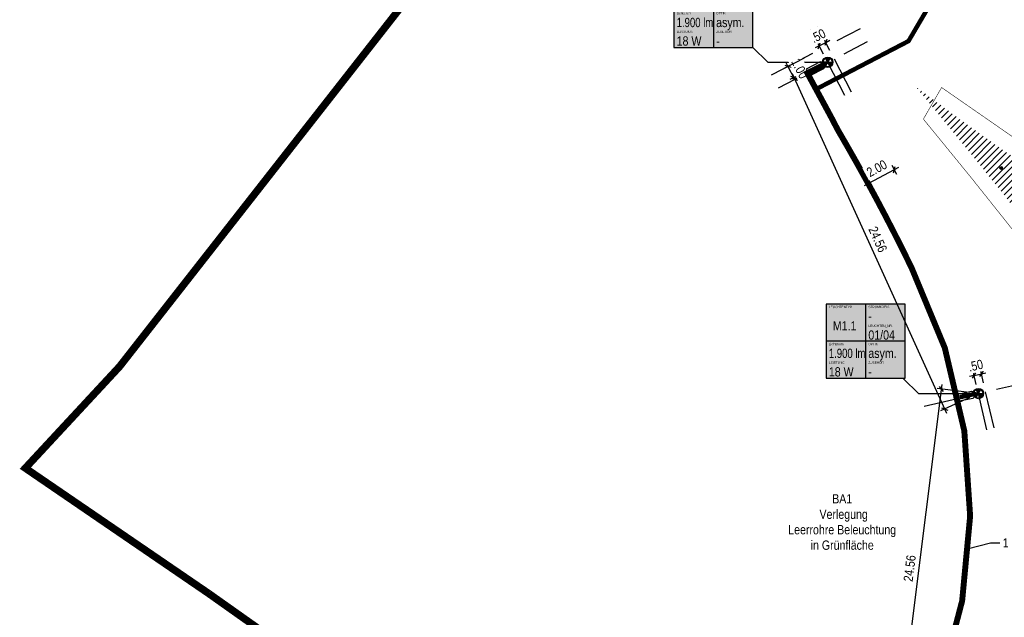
# Model space of a CAD drawing. Header units: metres. Extents: x 32339189 to 32339744, y 5702369 to 5702760.
# Tile 2 of 48: x 32339189 to 32339255, y 5702580 to 5702620. Entities that reach past the tile are written whole.
import ezdxf
from ezdxf import colors
from ezdxf.entities.mleader import LeaderData, LeaderLine
from ezdxf.enums import TextEntityAlignment as Align
from ezdxf.math import Vec2, Vec3

# ---------------------------------------------------------------- set-up
doc = ezdxf.new("R2010")
doc.units = ezdxf.units.M
doc.header["$MEASUREMENT"] = 0
doc.linetypes.add('19', pattern=[0.5, 0.25, -0.25])
doc.layers.add('LRS Erdung', color=1, linetype='Continuous', lineweight=25)
doc.layers.add('LRS-Trasse und Kabelzugschächte', color=252, linetype='Continuous', lineweight=25)
for name, color, linetype in [('LRS-Kabel', 5, 'Continuous'), ('LRS_Bauabschnitte', 10, 'Continuous'), ('LRS_BEL_D1.1_Deckenleuchte', 1, 'Continuous'), ('LRS_BEL_M1.1_Seidenweberleuchte', 10, 'Continuous'), ('LRS_BM', 7, 'Continuous'), ('LRS_Kodierungsfahne_M1.1', 41, 'Continuous'), ('LRS_Kodierungsfahnen', 7, 'Continuous'), ('LRS_L', 7, 'Continuous'), ('LRS_TXT', 7, 'Continuous')]:
    doc.layers.add(name, color=color, linetype=linetype)
doc.styles.add('lrs-1_0250', font='ARIALN.TTF', dxfattribs={"height": 0.625})
doc.styles.add('lrs-txt', font='ARIALN.TTF', dxfattribs={"height": 1})
doc.dimstyles.new('lrs_1_0250', dxfattribs={"dimtxt": 0.625, "dimasz": 0.3125, "dimexe": 0.3125, "dimexo": 0.625, "dimgap": 0.3125, "dimtad": 1, "dimzin": 5, "dimdsep": 46, "dimtxsty": 'lrs-1_0250', "dimblk1": 'OBLIQUE', "dimblk2": 'OBLIQUE', "dimsah": 1, "dimcen": -0.3125, "dimdle": 0.3125, "dimclrd": 256, "dimclre": 256, "dimclrt": 256, "dimadec": 0, "dimazin": 0, "dimtfac": 1, "dimtix": 1, "dimtmove": 2, "dimatfit": 3, "dimldrblk": 'OBLIQUE', "dimfxl": 1, "dimtolj": 1, "dimtzin": 5, "dimlwd": -1, "dimlwe": -1, "dimarcsym": 0})

# ---------------------------------------------------------------- blocks, each defined once
blk = doc.blocks.new('_OBLIQUE')
at = {"color": 0, "linetype": 'ByBlock'}
blk.add_line((-0.5, -0.5), (0.5, 0.5), dxfattribs=at)
blk = doc.blocks.new('*D14')
at = {"layer": 'DEFPOINTS', "color": 0}
for p in [(32339250.863, 5702594.941), (32339253.343, 5702594.63), (32339250.288, 5702570.264)]:
    blk.add_point(p, dxfattribs=at)
at = {"layer": 'LRS_BM'}
for p, q in [((32339247.769, 5702570.265), (32339250.901, 5702595.251)), ((32339252.723, 5702594.707), (32339250.552, 5702594.979)), ((32339249.668, 5702570.341), (32339247.498, 5702570.613))]:
    blk.add_line(p, q, dxfattribs=at)
at = {"layer": 'LRS_BM', "xscale": 0.3125, "yscale": 0.3125, "zscale": 0.3125}
for p, rotation in [((32339250.863, 5702594.941), 82.85411816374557), ((32339247.808, 5702570.575), 262.8541181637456)]:
    blk.add_blockref('_OBLIQUE', p, dxfattribs=dict(at, rotation=rotation))
at = {"layer": 'LRS_BM', "insert": (32339248.708, 5702582.836), "char_height": 0.625, "attachment_point": 5, "rotation": 82.85412, "style": 'lrs-1_0250', "bg_fill": 3, "box_fill_scale": 1.25, "bg_fill_color": 257, "bg_fill_transparency": 0}
blk.add_mtext('\\A1;24.56', dxfattribs=at)
blk = doc.blocks.new('*D15')
at = {"layer": 'DEFPOINTS', "color": 0}
for p in [(32339253.344, 5702594.63), (32339253.832, 5702594.743)]:
    blk.add_point(p, dxfattribs=at)
at = {"layer": 'LRS_BM'}
for p, q in [((32339253.69, 5702595.352), (32339253.478, 5702596.265)), ((32339253.06, 5702595.847), (32339252.756, 5702595.776)), ((32339253.202, 5702595.238), (32339252.989, 5702596.151)), ((32339253.06, 5702595.847), (32339253.548, 5702595.96)), ((32339253.548, 5702595.96), (32339253.853, 5702596.031))]:
    blk.add_line(p, q, dxfattribs=at)
at = {"layer": 'LRS_BM', "xscale": 0.3125, "yscale": 0.3125, "zscale": 0.3125}
for p, rotation in [((32339253.06, 5702595.847), 13.11527753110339), ((32339253.548, 5702595.96), 193.1152775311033)]:
    blk.add_blockref('_OBLIQUE', p, dxfattribs=dict(at, rotation=rotation))
at = {"layer": 'LRS_BM', "insert": (32339253.161, 5702596.519), "char_height": 0.625, "attachment_point": 5, "rotation": 13.11528, "style": 'lrs-1_0250', "bg_fill": 3, "box_fill_scale": 1.25, "bg_fill_color": 257, "bg_fill_transparency": 0}
blk.add_mtext('\\A1;.50', dxfattribs=at)
at = {"layer": 'DEFPOINTS', "color": 0}
blk.add_point((32339253.548, 5702595.96), dxfattribs=at)
blk = doc.blocks.new('*D16')
at = {"layer": 'DEFPOINTS', "color": 0}
for p in [(32339243.172, 5702616.981), (32339243.615, 5702617.212)]:
    blk.add_point(p, dxfattribs=at)
at = {"layer": 'LRS_BM'}
for p, q in [((32339242.883, 5702617.536), (32339242.451, 5702618.367)), ((32339242.595, 5702618.09), (32339243.039, 5702618.321)), ((32339243.327, 5702617.766), (32339242.895, 5702618.598)), ((32339243.039, 5702618.321), (32339243.316, 5702618.465)), ((32339242.595, 5702618.09), (32339242.318, 5702617.946))]:
    blk.add_line(p, q, dxfattribs=at)
at = {"layer": 'LRS_BM', "xscale": 0.3125, "yscale": 0.3125, "zscale": 0.3125}
for p, rotation in [((32339242.595, 5702618.09), 27.47630756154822), ((32339243.039, 5702618.321), 207.4763075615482)]:
    blk.add_blockref('_OBLIQUE', p, dxfattribs=dict(at, rotation=rotation))
at = {"layer": 'LRS_BM', "insert": (32339242.525, 5702618.766), "char_height": 0.625, "attachment_point": 5, "rotation": 27.47631, "style": 'lrs-1_0250', "bg_fill": 3, "box_fill_scale": 1.25, "bg_fill_color": 256, "bg_fill_true_color": 13158600, "bg_fill_transparency": 0}
blk.add_mtext('\\A1;.50', dxfattribs=at)
at = {"layer": 'DEFPOINTS', "color": 0}
blk.add_point((32339243.039, 5702618.321), dxfattribs=at)
blk = doc.blocks.new('*D17')
at = {"layer": 'DEFPOINTS', "color": 0}
for p in [(32339243.172, 5702616.981), (32339253.343, 5702594.63), (32339251.068, 5702593.594)]:
    blk.add_point(p, dxfattribs=at)
at = {"layer": 'LRS_BM'}
for p, q in [((32339242.603, 5702616.722), (32339240.612, 5702615.816)), ((32339240.767, 5702616.23), (32339251.197, 5702593.31)), ((32339252.774, 5702594.371), (32339250.783, 5702593.465))]:
    blk.add_line(p, q, dxfattribs=at)
at = {"layer": 'LRS_BM', "xscale": 0.3125, "yscale": 0.3125, "zscale": 0.3125}
for p, rotation in [((32339240.896, 5702615.946), 114.4682478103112), ((32339251.068, 5702593.594), 294.4682478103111)]:
    blk.add_blockref('_OBLIQUE', p, dxfattribs=dict(at, rotation=rotation))
at = {"layer": 'LRS_BM', "insert": (32339246.557, 5702605.032), "char_height": 0.625, "attachment_point": 5, "rotation": 294.46825, "style": 'lrs-1_0250', "bg_fill": 3, "box_fill_scale": 1.25, "bg_fill_color": 257, "bg_fill_transparency": 0}
blk.add_mtext('\\A1;24.56', dxfattribs=at)
blk = doc.blocks.new('LRS_LF_1_250')
blk.add_hatch(color=256).paths.add_polyline_path([(0, 0), (5.333, 0), (5.333, 5), (0, 5)])
at = {"color": 7}
for p, q in [((2.667, 5), (2.667, 0)), ((5.333, 2.5), (0, 2.5))]:
    blk.add_line(p, q, dxfattribs=at)
blk.add_lwpolyline([(0, 0), (5.333, 0), (5.333, 5), (0, 5)], close=True, dxfattribs=at)
at = {"color": 7, "style": 'lrs-txt'}
for tag, height, p in [('LEUCHTENTYP', 0.156, (0.187, 4.812)), ('STROMKREIS', 0.156, (2.854, 4.812)), ('F1', 0.625, (2.854, 4.188)), ('LEUCHTEN_NR.', 0.156, (2.854, 3.546)), ('00/00', 0.625, (2.854, 2.919)), ('LAMPEN', 0.156, (0.187, 2.312)), ('OPTIK', 0.156, (2.854, 2.312)), ('-', 0.625, (0.187, 1.688)), ('-', 0.625, (2.854, 1.688)), ('LEISTUNG', 0.156, (0.187, 1.062)), ('-W', 0.625, (0.187, 0.438)), ('ZUBEHÖR', 0.156, (2.854, 1.062)), ('-', 0.625, (2.854, 0.438))]:
    blk.add_attdef(tag, text='', height=height, dxfattribs=at).set_placement(p, align=Align.MIDDLE_LEFT)
blk.add_attdef('TYP', text='', height=0.625, dxfattribs=at).set_placement((1.253, 3.543), align=Align.MIDDLE_CENTER)
blk = doc.blocks.new('*D73')
at = {"layer": 'DEFPOINTS', "color": 0}
for p in [(32339242.71, 5702617.868), (32339243.172, 5702616.981)]:
    blk.add_point(p, dxfattribs=at)
at = {"layer": 'LRS_BM'}
for p, q in [((32339242.156, 5702617.58), (32339240.215, 5702616.571)), ((32339240.492, 5702616.715), (32339240.348, 5702616.992)), ((32339240.954, 5702615.828), (32339240.492, 5702616.715)), ((32339242.617, 5702616.693), (32339240.677, 5702615.684)), ((32339240.954, 5702615.828), (32339241.098, 5702615.551))]:
    blk.add_line(p, q, dxfattribs=at)
at = {"layer": 'LRS_BM', "xscale": 0.3125, "yscale": 0.3125, "zscale": 0.3125}
for p, rotation in [((32339240.492, 5702616.715), 297.4763031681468), ((32339240.954, 5702615.828), 117.4763031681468)]:
    blk.add_blockref('_OBLIQUE', p, dxfattribs=dict(at, rotation=rotation))
at = {"layer": 'LRS_BM', "insert": (32339241.283, 5702616.563), "char_height": 0.625, "attachment_point": 5, "rotation": 297.4763, "style": 'lrs-1_0250', "bg_fill": 3, "box_fill_scale": 1.25, "bg_fill_color": 257, "bg_fill_transparency": 0}
blk.add_mtext('\\A1;1.00', dxfattribs=at)
at = {"layer": 'DEFPOINTS', "color": 0}
blk.add_point((32339240.492, 5702616.715), dxfattribs=at)
blk = doc.blocks.new('LRS_Leuchte_01_1_250')
h = blk.add_hatch(color=256)
h.paths.add_polyline_path([(-0.5, 0, 1), (0.5, 0, 1)])
h.paths.add_polyline_path([(0.45, 0, -1), (-0.45, 0, -1)], flags=16)
h.paths.add_polyline_path([(0, 0), (0.225, 0.39, 0.267949), (-0.225, 0.39)], flags=16)
h.paths.add_polyline_path([(0, 0), (-0.45, 0, 0.267949), (-0.225, -0.39)], flags=0)
h.paths.add_polyline_path([(0.225, -0.39, 0.267949), (0.45, 0), (0, 0)], flags=16)
for p, q in [((-0.45, 0), (0.45, 0)), ((-0.225, -0.39), (0.225, 0.39)), ((0.225, -0.39), (-0.225, 0.39))]:
    blk.add_line(p, q)
for radius in [0.5, 0.45]:
    blk.add_circle((0, 0), radius)
blk = doc.blocks.new('*D100')
at = {"layer": 'DEFPOINTS', "color": 0}
for p in [(32339248.144, 5702608.861), (32339246.385, 5702607.909)]:
    blk.add_point(p, dxfattribs=at)
at = {"layer": 'LRS_BM'}
for p, q in [((32339247.942, 5702609.89), (32339245.634, 5702608.64)), ((32339247.846, 5702609.411), (32339247.519, 5702610.016)), ((32339246.087, 5702608.459), (32339245.76, 5702609.064))]:
    blk.add_line(p, q, dxfattribs=at)
at = {"layer": 'LRS_BM', "xscale": 0.3125, "yscale": 0.3125, "zscale": 0.3125}
for p, rotation in [((32339247.668, 5702609.741), 28.42179630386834), ((32339245.909, 5702608.789), 208.4217963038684)]:
    blk.add_blockref('_OBLIQUE', p, dxfattribs=dict(at, rotation=rotation))
at = {"layer": 'LRS_BM', "insert": (32339246.488, 5702609.82), "char_height": 0.625, "attachment_point": 5, "rotation": 28.4218, "style": 'lrs-1_0250', "bg_fill": 3, "box_fill_scale": 1.25, "bg_fill_color": 257, "bg_fill_transparency": 0}
blk.add_mtext('\\A1;2.00', dxfattribs=at)
at = {"layer": 'DEFPOINTS', "color": 0}
blk.add_point((32339245.909, 5702608.789), dxfattribs=at)
blk = doc.blocks.new('_None')

msp = doc.modelspace()

# ---------------------------------------------------------------- hatches: boundary and pattern name
at = {"layer": 'LRS_L', "lineweight": 5, "true_color": 0x636466}
h = msp.add_hatch(dxfattribs=at)
h.set_pattern_fill('ANSI31', color=251, scale=0.1)
h.set_pattern_definition([(45, (-5e-05, -7e-05), (-0.2245064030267, 0.2245064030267), [])])
edge = h.paths.add_edge_path()
edge.add_arc((32339379.483, 5702788.521), 216.768, 233.02467, 244.47296)
edge.add_arc((32339268.558, 5702562.302), 35.267, 34.73995, 60.22793, ccw=False)
edge.add_arc((32339302.598, 5702638.277), 56.107, 220.29987, 264.82615, ccw=False)
edge.add_arc((32338929.081, 5702347.965), 417.022, 37.52697, 39.87898)

# ---------------------------------------------------------------- linework, layer by layer
at = {"layer": 'LRS-Trasse und Kabelzugschächte', "const_width": 0.3}
msp.add_lwpolyline([(32339242.506, 5702615.227), (32339248.627, 5702618.411), (32339254.522, 5702628.441), (32339254.855, 5702635.533)], dxfattribs=at)
at = {"layer": 'LRS_Bauabschnitte', "color": 242, "linetype": '19', "ltscale": 20, "true_color": 0xcd2027, "const_width": 0.5}
msp.add_lwpolyline([(32339304.265, 5702510.89), (32339214.607, 5702514.976), (32339216.087, 5702547.08), (32339217.108, 5702569.944, 0.002405), (32339201.394, 5702581.133), (32339189.005, 5702589.598), (32339195.365, 5702596.449), (32339228.3, 5702638.504), (32339231.998, 5702643.263, -0.025065), (32339261.901, 5702677.692)], format="xyb", dxfattribs=at)
at = {"layer": 'LRS_BEL_D1.1_Deckenleuchte'}
for p, q in [((32339254.783, 5702609.902), (32339254.981, 5702609.788)), ((32339254.939, 5702609.944), (32339254.825, 5702609.747))]:
    msp.add_line(p, q, dxfattribs=at)
for radius in [0.0862, 0.075]:
    msp.add_circle((32339254.882, 5702609.845), radius, dxfattribs=at)
at = {"layer": 'LRS_BM', "linetype": '19', "ltscale": 10}
for p, q in [((32339244.338, 5702614.739), (32339242.031, 5702619.175)), ((32339244.782, 5702614.97), (32339242.475, 5702619.406)), ((32339239.844, 5702615.253), (32339245.858, 5702618.38))]:
    msp.add_line(p, q, dxfattribs=at)

# ---------------------------------------------------------------- block references
at = {"layer": 'LRS_Kodierungsfahne_M1.1'}
ref = msp.add_blockref('LRS_LF_1_250', (32339232.789, 5702617.981), dxfattribs=at)
ref.add_attrib('00/00', '01/05', dxfattribs={"layer": 'LRS_Kodierungsfahnen', "height": 0.625, "style": 'lrs-txt'}).set_placement((32339235.643, 5702620.901), align=Align.MIDDLE_LEFT)
ref.add_attrib('LEUCHTEN_NR.', 'LEUCHTEN_NR.', dxfattribs={"layer": 'LRS_Kodierungsfahnen', "height": 0.15625, "style": 'lrs-txt'}).set_placement((32339235.643, 5702621.527), align=Align.MIDDLE_LEFT)
ref.add_attrib('-', '-', dxfattribs={"layer": 'LRS_Kodierungsfahnen', "height": 0.625, "style": 'lrs-txt'}).set_placement((32339235.643, 5702618.419), align=Align.MIDDLE_LEFT)
ref.add_attrib('ZUBEHÖR', 'ZUBEHÖR', dxfattribs={"layer": 'LRS_Kodierungsfahnen', "height": 0.1562, "style": 'lrs-txt'}).set_placement((32339235.643, 5702619.044), align=Align.MIDDLE_LEFT)
ref.add_attrib('-W', '18 W', dxfattribs={"layer": 'LRS_Kodierungsfahnen', "height": 0.625, "style": 'lrs-txt'}).set_placement((32339232.976, 5702618.419), align=Align.MIDDLE_LEFT)
ref.add_attrib('LEISTUNG', 'LEISTUNG', dxfattribs={"layer": 'LRS_Kodierungsfahnen', "height": 0.1562, "style": 'lrs-txt'}).set_placement((32339232.976, 5702619.044), align=Align.MIDDLE_LEFT)
ref.add_attrib('-', '1.900 lm ', dxfattribs={"layer": 'LRS_Kodierungsfahnen', "height": 0.625, "style": 'lrs-txt', "width": 0.9}).set_placement((32339232.976, 5702619.669), align=Align.MIDDLE_LEFT)
ref.add_attrib('LAMPEN', 'Lichtstrom', dxfattribs={"layer": 'LRS_Kodierungsfahnen', "height": 0.1562, "style": 'lrs-txt'}).set_placement((32339232.976, 5702620.294), align=Align.MIDDLE_LEFT)
ref.add_attrib('-', 'asym. ', dxfattribs={"layer": 'LRS_Kodierungsfahnen', "height": 0.625, "style": 'lrs-txt'}).set_placement((32339235.643, 5702619.669), align=Align.MIDDLE_LEFT)
ref.add_attrib('OPTIK', 'OPTIK', dxfattribs={"layer": 'LRS_Kodierungsfahnen', "height": 0.1562, "style": 'lrs-txt'}).set_placement((32339235.643, 5702620.294), align=Align.MIDDLE_LEFT)
ref.add_attrib('F1', '-', dxfattribs={"layer": 'LRS_Kodierungsfahnen', "height": 0.625, "style": 'lrs-txt'}).set_placement((32339235.643, 5702622.169), align=Align.MIDDLE_LEFT)
ref.add_attrib('STROMKREIS', 'STROMKREIS', dxfattribs={"layer": 'LRS_Kodierungsfahnen', "height": 0.1562, "style": 'lrs-txt'}).set_placement((32339235.643, 5702622.794), align=Align.MIDDLE_LEFT)
ref.add_attrib('TYP', 'M1.1', dxfattribs={"layer": 'LRS_Kodierungsfahnen', "height": 0.625, "style": 'lrs-txt'}).set_placement((32339234.041, 5702621.524), align=Align.MIDDLE_CENTER)
ref.add_attrib('LEUCHTENTYP', 'LEUCHTENTYP', dxfattribs={"layer": 'LRS_Kodierungsfahnen', "height": 0.15625, "style": 'lrs-txt'}).set_placement((32339232.976, 5702622.794), align=Align.MIDDLE_LEFT)

# ---------------------------------------------------------------- next in the draw order: dimensions: what is measured, and where the dimension line sits
at = {"layer": 'LRS_BM'}
for p1, p2, distance, picture, middle in [((32339243.172, 5702616.981), (32339243.615, 5702617.212), 1.25, '*D16', (32339242.525, 5702618.766)), ((32339250.288, 5702570.264), (32339253.343, 5702594.63), 2.5, '*D14', (32339248.708, 5702582.836))]:
    dim = msp.add_aligned_dim(p1=p1, p2=p2, distance=distance, dimstyle='lrs_1_0250', override={"dimtfill": 1}, dxfattribs=at)
    dim.commit()
    dim.dimension.update_dxf_attribs({"geometry": picture, "text_midpoint": middle})

# ---------------------------------------------------------------- next in the draw order: dimensions: what is measured, and where the dimension line sits
dim = msp.add_aligned_dim(p1=(32339243.172, 5702616.981), p2=(32339253.343, 5702594.63), distance=-2.5, dimstyle='lrs_1_0250', override={"dimtfill": 1}, dxfattribs=at)
dim.commit()
dim.dimension.update_dxf_attribs({"geometry": '*D17', "text_midpoint": (32339246.557, 5702605.032)})

# ---------------------------------------------------------------- next in the draw order: leaders
at = {"layer": 'LRS-Trasse und Kabelzugschächte', "color": 7}
ml = msp.add_multileader_mtext('Standard', dxfattribs=at)
ml.set_content('1 x DN 110', color=7, style='lrs-1_0250')
ml.set_leader_properties(color=256, linetype='ByLayer', lineweight=30)
ml.set_arrow_properties(name='NONE')
ml.build(insert=Vec2(0, 0))
ml.multileader.update_dxf_attribs({"dogleg_length": 0.625, "arrow_head_size": 0.625})
ctx = ml.context
ctx.base_point, ctx.char_height, ctx.arrow_head_size, ctx.landing_gap_size, ctx.plane_origin = Vec3(32339254.79, 5702584.55), 0.625, 0.625, 0.312, Vec3(32339252.581, 5702584.162)
ctx.text_align_type = 2
notes = []
notes.append((ctx, [(0, (1, 1, 0), (32339254.165, 5702584.55), (1, 0), 0.625, [(0, [(32339252.581, 5702584.162)], 256, [])])]))
ctx.mtext.insert, ctx.mtext.alignment = Vec3(32339258.572, 5702584.868), 3
for ctx, leaders in notes:
    for number, flags, end, landing, length, lines in leaders:
        leader = LeaderData()
        leader.index, (leader.has_last_leader_line, leader.has_dogleg_vector, leader.attachment_direction) = number, flags
        leader.last_leader_point, leader.dogleg_vector, leader.dogleg_length = Vec3(end), Vec3(landing), length
        for number, points, colour, breaks in lines:
            line = LeaderLine()
            line.index, line.vertices, line.color, line.breaks = number, Vec3.list(points), colors.encode_raw_color(colour), breaks
            leader.lines.append(line)
        ctx.leaders.append(leader)

# ---------------------------------------------------------------- next in the draw order: linework, layer by layer
at = {"layer": 'LRS Erdung'}
msp.add_lwpolyline([(32339250.863, 5702615.279, 0.035, 0.035, 0.048358), (32339286.534, 5702593.8, 0.035, 0.035, -0.112762), (32339298.428, 5702582.871, 0.035, 0.035, 0), (32339297.572, 5702581.392, 0.035, 0.035, -0.19744), (32339259.029, 5702601.359, 0.035, 0.035, 0.009061), (32339249.631, 5702613.148, 0.035, 0.035, 0), (32339250.863, 5702615.279, 0, 0, 0)], format="xyseb", dxfattribs=at)
at = {"layer": 'LRS_BM', "linetype": '19', "ltscale": 10}
for points in [[(32339253.919, 5702592.189), (32339252.774, 5702597.056)], [(32339254.404, 5702592.31), (32339253.259, 5702597.177)], [(32339249.694, 5702593.771), (32339255.777, 5702595.201)]]:
    msp.add_lwpolyline(points, dxfattribs=at)
at = {"layer": 'LRS_Kodierungsfahne_M1.1', "color": 7}
for points in [[(32339238.122, 5702617.981), (32339239.122, 5702616.981), (32339243.172, 5702616.981)], [(32339248.294, 5702595.631), (32339249.294, 5702594.631), (32339253.344, 5702594.631)]]:
    msp.add_lwpolyline(points, dxfattribs=at)

# ---------------------------------------------------------------- next in the draw order: block references
at = {"layer": 'LRS_Kodierungsfahne_M1.1'}
ref = msp.add_blockref('LRS_LF_1_250', (32339243.063, 5702595.658), dxfattribs=at)
ref.add_attrib('00/00', '01/04', dxfattribs={"layer": 'LRS_Kodierungsfahnen', "height": 0.625, "style": 'lrs-txt'}).set_placement((32339245.917, 5702598.578), align=Align.MIDDLE_LEFT)
ref.add_attrib('LEUCHTEN_NR.', 'LEUCHTEN_NR.', dxfattribs={"layer": 'LRS_Kodierungsfahnen', "height": 0.15625, "style": 'lrs-txt'}).set_placement((32339245.917, 5702599.204), align=Align.MIDDLE_LEFT)
ref.add_attrib('-', '-', dxfattribs={"layer": 'LRS_Kodierungsfahnen', "height": 0.625, "style": 'lrs-txt'}).set_placement((32339245.917, 5702596.096), align=Align.MIDDLE_LEFT)
ref.add_attrib('ZUBEHÖR', 'ZUBEHÖR', dxfattribs={"layer": 'LRS_Kodierungsfahnen', "height": 0.1562, "style": 'lrs-txt'}).set_placement((32339245.917, 5702596.721), align=Align.MIDDLE_LEFT)
ref.add_attrib('-W', '18 W', dxfattribs={"layer": 'LRS_Kodierungsfahnen', "height": 0.625, "style": 'lrs-txt'}).set_placement((32339243.25, 5702596.096), align=Align.MIDDLE_LEFT)
ref.add_attrib('LEISTUNG', 'LEISTUNG', dxfattribs={"layer": 'LRS_Kodierungsfahnen', "height": 0.1562, "style": 'lrs-txt'}).set_placement((32339243.25, 5702596.721), align=Align.MIDDLE_LEFT)
ref.add_attrib('-', '1.900 lm', dxfattribs={"layer": 'LRS_Kodierungsfahnen', "height": 0.625, "style": 'lrs-txt', "width": 0.9}).set_placement((32339243.25, 5702597.346), align=Align.MIDDLE_LEFT)
ref.add_attrib('LAMPEN', 'Lichtstrom', dxfattribs={"layer": 'LRS_Kodierungsfahnen', "height": 0.1562, "style": 'lrs-txt'}).set_placement((32339243.25, 5702597.971), align=Align.MIDDLE_LEFT)
ref.add_attrib('-', 'asym.', dxfattribs={"layer": 'LRS_Kodierungsfahnen', "height": 0.625, "style": 'lrs-txt'}).set_placement((32339245.917, 5702597.346), align=Align.MIDDLE_LEFT)
ref.add_attrib('OPTIK', 'OPTIK', dxfattribs={"layer": 'LRS_Kodierungsfahnen', "height": 0.1562, "style": 'lrs-txt'}).set_placement((32339245.917, 5702597.971), align=Align.MIDDLE_LEFT)
ref.add_attrib('F1', '-', dxfattribs={"layer": 'LRS_Kodierungsfahnen', "height": 0.625, "style": 'lrs-txt'}).set_placement((32339245.917, 5702599.846), align=Align.MIDDLE_LEFT)
ref.add_attrib('STROMKREIS', 'STROMKREIS', dxfattribs={"layer": 'LRS_Kodierungsfahnen', "height": 0.1562, "style": 'lrs-txt'}).set_placement((32339245.917, 5702600.471), align=Align.MIDDLE_LEFT)
ref.add_attrib('TYP', 'M1.1', dxfattribs={"layer": 'LRS_Kodierungsfahnen', "height": 0.625, "style": 'lrs-txt'}).set_placement((32339244.316, 5702599.201), align=Align.MIDDLE_CENTER)
ref.add_attrib('LEUCHTENTYP', 'LEUCHTENTYP', dxfattribs={"layer": 'LRS_Kodierungsfahnen', "height": 0.15625, "style": 'lrs-txt'}).set_placement((32339243.25, 5702600.471), align=Align.MIDDLE_LEFT)

# ---------------------------------------------------------------- next in the draw order: dimensions: what is measured, and where the dimension line sits
at = {"layer": 'LRS_BM'}
for p1, p2, distance, picture, middle in [((32339243.172, 5702616.981), (32339242.71, 5702617.868), 2.5, '*D73', (32339241.283, 5702616.563)), ((32339253.344, 5702594.63), (32339253.832, 5702594.743), 1.249, '*D15', (32339253.161, 5702596.519))]:
    dim = msp.add_aligned_dim(p1=p1, p2=p2, distance=distance, dimstyle='lrs_1_0250', override={"dimtfill": 1}, dxfattribs=at)
    dim.commit()
    dim.dimension.update_dxf_attribs({"geometry": picture, "text_midpoint": middle})

# ---------------------------------------------------------------- next in the draw order: linework, layer by layer
at = {"layer": 'LRS-Trasse und Kabelzugschächte'}
msp.add_lwpolyline([(32339251.341, 5702577.177, 0.4, 0.4, 0), (32339252.18, 5702580.377, 0.4, 0.4, 0), (32339252.249, 5702580.642, 0.4, 0.4, 0), (32339252.251, 5702580.663, 0.4, 0.4, 0), (32339252.271, 5702580.868, 0.4, 0.4, 0), (32339252.348, 5702581.692, 0.4, 0.4, 0), (32339252.503, 5702583.339, 0.4, 0.4, 0), (32339252.659, 5702584.986, 0.4, 0.4, 0), (32339252.736, 5702585.809, 0.4, 0.4, 0), (32339252.775, 5702586.221, 0.4, 0.4, 0), (32339252.789, 5702586.369, 0.4, 0.4, 0), (32339252.567, 5702589.609, 0.4, 0.4, 0), (32339252.454, 5702591.259, 0.4, 0.4, 0), (32339252.397, 5702592.084, 0.4, 0.4, 0), (32339252.395, 5702592.109, 0.4, 0.4, 0), (32339252.381, 5702592.171, 0.4, 0.4, 0), (32339252.286, 5702592.573, 0.4, 0.4, 0), (32339251.485, 5702595.981, 0.4, 0.4, 0), (32339251.15, 5702597.404, 0.4, 0.4, 0), (32339251.079, 5702597.708, 0.4, 0.4, 0), (32339251.006, 5702597.883, 0.4, 0.4, 0), (32339250.689, 5702598.647, 0.4, 0.4, 0), (32339249.421, 5702601.702, 0.4, 0.4, 0), (32339249.104, 5702602.466, 0.4, 0.4, 0), (32339248.946, 5702602.848, 0.4, 0.4, 0), (32339248.866, 5702603.039, 0.4, 0.4, 0), (32339248.836, 5702603.113, 0.4, 0.4, 0), (32339248.471, 5702603.855, 0.4, 0.4, 0), (32339248.289, 5702604.226, 0.4, 0.4, 0), (32339248.277, 5702604.249, 0.4, 0.4, 0), (32339248.276, 5702604.252, 0.4, 0.4, 0), (32339248.274, 5702604.255, 0.4, 0.4, 0), (32339248.251, 5702604.301, 0.4, 0.4, 0), (32339248.205, 5702604.393, 0.4, 0.4, 0), (32339248.112, 5702604.578, 0.4, 0.4, 0), (32339247.739, 5702605.317, 0.4, 0.4, 0), (32339247.693, 5702605.409, 0.4, 0.4, 0), (32339247.681, 5702605.432, 0.4, 0.4, 0), (32339247.681, 5702605.433, 0.4, 0.4, 0), (32339247.678, 5702605.438, 0.4, 0.4, 0), (32339247.655, 5702605.484, 0.4, 0.4, 0), (32339247.56, 5702605.667, 0.4, 0.4, 0), (32339247.37, 5702606.035, 0.4, 0.4, 0), (32339247.18, 5702606.402, 0.4, 0.4, 0), (32339247.086, 5702606.586, 0.4, 0.4, 0), (32339247.074, 5702606.608, 0.4, 0.4, 0), (32339247.071, 5702606.615, 0.4, 0.4, 0), (32339247.047, 5702606.66, 0.4, 0.4, 0), (32339246.998, 5702606.752, 0.4, 0.4, 0), (32339246.612, 5702607.483, 0.4, 0.4, 0), (32339246.515, 5702607.666, 0.4, 0.4, 0), (32339246.467, 5702607.757, 0.4, 0.4, 0), (32339246.456, 5702607.777, 0.4, 0.4, 0), (32339246.452, 5702607.786, 0.4, 0.4, 0), (32339246.427, 5702607.831, 0.4, 0.4, 0), (32339246.23, 5702608.195, 0.4, 0.4, 0), (32339245.837, 5702608.922, 0.4, 0.4, 0), (32339245.827, 5702608.94, 0.4, 0.4, 0), (32339245.821, 5702608.95, 0.4, 0.4, 0), (32339245.796, 5702608.996, 0.4, 0.4, 0), (32339245.746, 5702609.086, 0.4, 0.4, 0), (32339245.646, 5702609.267, 0.4, 0.4, 0), (32339245.446, 5702609.629, 0.4, 0.4, 0), (32339245.245, 5702609.99, 0.4, 0.4, 0), (32339245.195, 5702610.081, 0.4, 0.4, 0), (32339245.186, 5702610.097, 0.4, 0.4, 0), (32339245.186, 5702610.098, 0.4, 0.4, 0), (32339245.179, 5702610.109, 0.4, 0.4, 0), (32339245.154, 5702610.154, 0.4, 0.4, 0), (32339245.052, 5702610.334, 0.4, 0.4, 0), (32339244.644, 5702611.053, 0.4, 0.4, 0), (32339244.542, 5702611.233, 0.4, 0.4, 0), (32339244.534, 5702611.248, 0.4, 0.4, 0), (32339244.533, 5702611.25, 0.4, 0.4, 0), (32339244.526, 5702611.261, 0.4, 0.4, 0), (32339244.5, 5702611.306, 0.4, 0.4, 0), (32339244.448, 5702611.395, 0.4, 0.4, 0), (32339244.241, 5702611.753, 0.4, 0.4, 0), (32339244.034, 5702612.111, 0.4, 0.4, 0), (32339243.93, 5702612.29, 0.4, 0.4, 0), (32339243.878, 5702612.379, 0.4, 0.4, 0), (32339243.872, 5702612.39, 0.4, 0.4, 0), (32339243.868, 5702612.396, 0.4, 0.4, 0), (32339243.867, 5702612.399, 0.4, 0.4, 0), (32339243.846, 5702612.434, 0.4, 0.4, 0), (32339243.824, 5702612.476, 0.4, 0.4, 0), (32339243.809, 5702612.505, 0.4, 0.4, 0), (32339243.785, 5702612.551, 0.4, 0.4, 0), (32339243.404, 5702613.284, 0.4, 0.4, 0), (32339241.798, 5702616.25, 0.4, 0.4, 0), (32339242.887, 5702616.788, 0.4, 0.4, 0)], format="xyseb", dxfattribs=at)
at = {"layer": 'LRS-Trasse und Kabelzugschächte', "const_width": 0.3}
msp.add_lwpolyline([(32339252.084, 5702594.378), (32339252.984, 5702594.586)], dxfattribs=at)
at = {"layer": 'LRS_BM', "linetype": '19', "ltscale": 10}
msp.add_line((32339239.383, 5702616.14), (32339245.397, 5702619.267), dxfattribs=at)

# ---------------------------------------------------------------- next in the draw order: block references
at = {"layer": 'LRS_BEL_M1.1_Seidenweberleuchte', "xscale": 0.7000000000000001, "yscale": 0.7000000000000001, "zscale": 0.7000000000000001}
for p in [(32339243.172, 5702616.981), (32339253.344, 5702594.63)]:
    msp.add_blockref('LRS_Leuchte_01_1_250', p, dxfattribs=at)

# ---------------------------------------------------------------- next in the draw order: texts
at = {"layer": 'LRS_TXT', "insert": (32339244.151, 5702585.961), "char_height": 0.625, "width": 8, "attachment_point": 5, "style": 'lrs-1_0250', "bg_fill": 3, "box_fill_scale": 1.5, "bg_fill_color": 256, "bg_fill_transparency": 0}
msp.add_mtext('BA1\\P Verlegung \\PLeerrohre Beleuchtung\\Pin Grünfläche', dxfattribs=at)

# ---------------------------------------------------------------- next in the draw order: dimensions: what is measured, and where the dimension line sits
at = {"layer": 'LRS_BM'}
dim = msp.add_aligned_dim(p1=(32339248.144, 5702608.861), p2=(32339246.385, 5702607.909), distance=-1, dimstyle='lrs_1_0250', override={"dimtfill": 1}, dxfattribs=at)
dim.commit()
dim.dimension.update_dxf_attribs({"geometry": '*D100', "text_midpoint": (32339246.488, 5702609.82)})

# ---------------------------------------------------------------- next in the draw order: linework, layer by layer
at = {"layer": 'LRS-Kabel', "color": 4, "ltscale": 10}
msp.add_lwpolyline([(32339254.522, 5702628.441), (32339248.627, 5702618.411), (32339242.506, 5702615.227), (32339242.045, 5702616.114), (32339242.903, 5702616.56), (32339243.172, 5702616.981), (32339242.672, 5702617.003), (32339241.725, 5702616.511), (32339243.404, 5702613.284), (32339243.785, 5702612.551), (32339243.809, 5702612.505), (32339243.824, 5702612.476), (32339243.846, 5702612.434), (32339243.867, 5702612.399), (32339243.868, 5702612.396), (32339243.872, 5702612.39), (32339243.878, 5702612.379), (32339243.93, 5702612.29), (32339244.034, 5702612.111), (32339244.241, 5702611.753), (32339244.448, 5702611.395), (32339244.5, 5702611.306), (32339244.526, 5702611.261), (32339244.533, 5702611.25), (32339244.534, 5702611.248), (32339244.542, 5702611.233), (32339244.644, 5702611.053), (32339245.052, 5702610.334), (32339245.154, 5702610.154), (32339245.179, 5702610.109), (32339245.186, 5702610.098), (32339245.186, 5702610.097), (32339245.195, 5702610.081), (32339245.245, 5702609.99), (32339245.446, 5702609.629), (32339245.646, 5702609.267), (32339245.746, 5702609.086), (32339245.796, 5702608.996), (32339245.821, 5702608.95), (32339245.827, 5702608.94), (32339245.837, 5702608.922), (32339246.23, 5702608.195), (32339246.427, 5702607.831), (32339246.452, 5702607.786), (32339246.456, 5702607.777), (32339246.467, 5702607.757), (32339246.515, 5702607.666), (32339246.612, 5702607.483), (32339246.998, 5702606.752), (32339247.047, 5702606.66), (32339247.071, 5702606.615), (32339247.074, 5702606.608), (32339247.086, 5702606.586), (32339247.18, 5702606.402), (32339247.37, 5702606.035), (32339247.56, 5702605.667), (32339247.655, 5702605.484), (32339247.678, 5702605.438), (32339247.681, 5702605.433), (32339247.681, 5702605.432), (32339247.693, 5702605.409), (32339247.739, 5702605.317), (32339248.112, 5702604.578), (32339248.205, 5702604.393), (32339248.251, 5702604.301), (32339248.274, 5702604.255), (32339248.276, 5702604.252), (32339248.277, 5702604.249), (32339248.289, 5702604.226), (32339248.471, 5702603.855), (32339248.836, 5702603.113), (32339248.866, 5702603.039), (32339248.946, 5702602.848), (32339249.104, 5702602.466), (32339249.421, 5702601.702), (32339250.689, 5702598.647), (32339251.006, 5702597.883), (32339251.079, 5702597.708), (32339251.816, 5702594.574), (32339252.871, 5702594.788), (32339253.345, 5702594.629), (32339252.97, 5702594.298), (32339251.93, 5702594.087), (32339252.286, 5702592.573), (32339252.395, 5702592.109), (32339252.454, 5702591.259), (32339252.567, 5702589.609), (32339252.789, 5702586.369), (32339252.775, 5702586.221), (32339252.736, 5702585.809), (32339252.659, 5702584.986), (32339252.503, 5702583.339), (32339252.348, 5702581.692), (32339252.271, 5702580.868), (32339252.251, 5702580.663), (32339252.249, 5702580.642), (32339252.18, 5702580.377), (32339251.341, 5702577.177)], dxfattribs=at)

doc.saveas('drawing.dxf')
